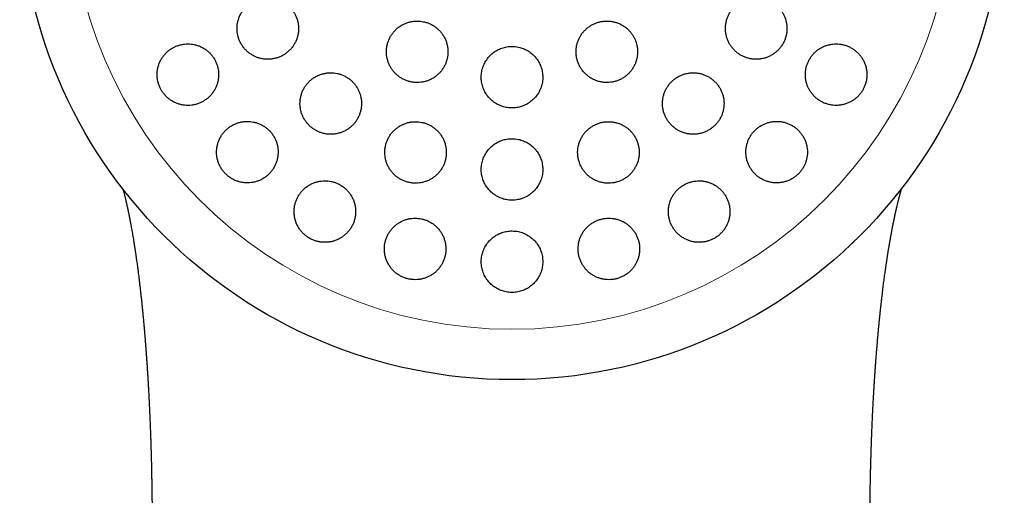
# Model space of a CAD drawing. Header units: millimetres. Extents: x 8 to 913, y 12 to 937.
# Tile 63 of 73: x 507 to 539, y 808 to 823. Entities that reach past the tile are written whole.
import ezdxf

# ---------------------------------------------------------------- set-up
doc = ezdxf.new("R2010")
doc.units = ezdxf.units.MM

msp = doc.modelspace()

# ---------------------------------------------------------------- linework, layer by layer
at = {"color": 7, "linetype": 'Continuous', "lineweight": 30}
msp.add_circle((522.604, 827.413), 16, dxfattribs=at)
at = {"color": 252, "linetype": 'Continuous', "lineweight": 0}
msp.add_arc((522.604, 827.413), 14.361, 90, 0, dxfattribs=at)
at = {"color": 7, "linetype": 'Continuous', "lineweight": 30}
for points, knots in [([(514.668, 823.831), (514.63, 823.83), (514.555, 823.827), (514.443, 823.808), (514.334, 823.776), (514.23, 823.733), (514.131, 823.677), (514.039, 823.612), (513.955, 823.535), (513.88, 823.45), (513.815, 823.357), (513.761, 823.258), (513.719, 823.152), (513.689, 823.043), (513.671, 822.931), (513.666, 822.818), (513.674, 822.706), (513.694, 822.595), (513.727, 822.487), (513.771, 822.384), (513.827, 822.287), (513.893, 822.196), (513.969, 822.113), (514.053, 822.04), (514.145, 821.977), (514.244, 821.923), (514.347, 821.882), (514.455, 821.852), (514.566, 821.834), (514.678, 821.829), (514.79, 821.837), (514.901, 821.857), (515.009, 821.889), (515.113, 821.933), (515.211, 821.989), (515.303, 822.056), (515.386, 822.132), (515.461, 822.218), (515.525, 822.311), (515.578, 822.412), (515.62, 822.517), (515.649, 822.627), (515.666, 822.738), (515.67, 822.851), (515.661, 822.964), (515.64, 823.075), (515.607, 823.182), (515.561, 823.285), (515.505, 823.382), (515.438, 823.472), (515.362, 823.554), (515.277, 823.627), (515.185, 823.69), (515.086, 823.742), (514.982, 823.783), (514.876, 823.811), (514.771, 823.828), (514.703, 823.83), (514.668, 823.831)], [0, 0, 0, 0, 0.018027, 0.036112, 0.054139, 0.072164, 0.090247, 0.108272, 0.126328, 0.144442, 0.162498, 0.180521, 0.198603, 0.216626, 0.234552, 0.252536, 0.270462, 0.28827, 0.306136, 0.323944, 0.341667, 0.359446, 0.377169, 0.394874, 0.412636, 0.430342, 0.448106, 0.465926, 0.483691, 0.501563, 0.519492, 0.537365, 0.555349, 0.57339, 0.591375, 0.609425, 0.627533, 0.645584, 0.663625, 0.681724, 0.699765, 0.717726, 0.735744, 0.753704, 0.771548, 0.78945, 0.807293, 0.825037, 0.842837, 0.860581, 0.878284, 0.896043, 0.913746, 0.931485, 0.949281, 0.96702, 0.98351, 1, 1, 1, 1]), ([(530.54, 823.831), (530.503, 823.83), (530.428, 823.828), (530.317, 823.808), (530.209, 823.777), (530.105, 823.734), (530.006, 823.679), (529.914, 823.614), (529.83, 823.538), (529.755, 823.454), (529.69, 823.363), (529.637, 823.264), (529.594, 823.161), (529.563, 823.053), (529.544, 822.943), (529.538, 822.831), (529.544, 822.72), (529.563, 822.609), (529.594, 822.502), (529.636, 822.398), (529.691, 822.3), (529.756, 822.208), (529.83, 822.124), (529.914, 822.049), (530.006, 821.983), (530.105, 821.928), (530.21, 821.885), (530.319, 821.854), (530.431, 821.835), (530.544, 821.829), (530.657, 821.836), (530.769, 821.856), (530.878, 821.888), (530.982, 821.932), (531.081, 821.987), (531.172, 822.053), (531.255, 822.129), (531.329, 822.214), (531.393, 822.306), (531.447, 822.405), (531.489, 822.509), (531.519, 822.616), (531.537, 822.727), (531.542, 822.838), (531.535, 822.95), (531.516, 823.06), (531.484, 823.168), (531.441, 823.271), (531.386, 823.369), (531.32, 823.46), (531.245, 823.544), (531.16, 823.618), (531.068, 823.683), (530.968, 823.737), (530.863, 823.78), (530.756, 823.81), (530.648, 823.828), (530.576, 823.83), (530.54, 823.831)], [0, 0, 0, 0, 0.01788, 0.035817, 0.053696, 0.071581, 0.089522, 0.107406, 0.125206, 0.143064, 0.160864, 0.178583, 0.196358, 0.214078, 0.231786, 0.24955, 0.267258, 0.28503, 0.302857, 0.320628, 0.338509, 0.356447, 0.374328, 0.392319, 0.410367, 0.428358, 0.44641, 0.46452, 0.482572, 0.50061, 0.518706, 0.536744, 0.554697, 0.572707, 0.59066, 0.608495, 0.626388, 0.644223, 0.661961, 0.679755, 0.697493, 0.715195, 0.732954, 0.750656, 0.768401, 0.786201, 0.803946, 0.82179, 0.839691, 0.857536, 0.875497, 0.893514, 0.911474, 0.929516, 0.947614, 0.965655, 0.982828, 1, 1, 1, 1]), ([(519.522, 823.075), (519.485, 823.074), (519.41, 823.071), (519.299, 823.052), (519.19, 823.021), (519.086, 822.977), (518.988, 822.923), (518.896, 822.858), (518.812, 822.782), (518.738, 822.698), (518.672, 822.606), (518.618, 822.507), (518.575, 822.403), (518.544, 822.294), (518.526, 822.183), (518.52, 822.07), (518.527, 821.957), (518.547, 821.846), (518.579, 821.738), (518.623, 821.634), (518.678, 821.535), (518.744, 821.444), (518.82, 821.36), (518.904, 821.286), (518.997, 821.222), (519.095, 821.168), (519.2, 821.126), (519.308, 821.096), (519.419, 821.078), (519.531, 821.073), (519.643, 821.08), (519.753, 821.1), (519.861, 821.132), (519.965, 821.176), (520.063, 821.231), (520.154, 821.297), (520.237, 821.373), (520.311, 821.458), (520.376, 821.55), (520.429, 821.65), (520.472, 821.754), (520.502, 821.863), (520.519, 821.975), (520.524, 822.088), (520.516, 822.2), (520.496, 822.311), (520.463, 822.42), (520.418, 822.523), (520.362, 822.621), (520.296, 822.712), (520.219, 822.795), (520.134, 822.868), (520.042, 822.932), (519.942, 822.985), (519.838, 823.026), (519.732, 823.055), (519.626, 823.072), (519.557, 823.074), (519.522, 823.075)], [0, 0, 0, 0, 0.017879, 0.035814, 0.053693, 0.07157, 0.089503, 0.10738, 0.125295, 0.143266, 0.161181, 0.179132, 0.197141, 0.215092, 0.233049, 0.251063, 0.269019, 0.286947, 0.304931, 0.322859, 0.340735, 0.35867, 0.376546, 0.394374, 0.412258, 0.430086, 0.447886, 0.465744, 0.483545, 0.501353, 0.519218, 0.537026, 0.554873, 0.572776, 0.590623, 0.608522, 0.626478, 0.644377, 0.66232, 0.68032, 0.698263, 0.716222, 0.734238, 0.752197, 0.770136, 0.788133, 0.806073, 0.823966, 0.841917, 0.85981, 0.877652, 0.89555, 0.913391, 0.931197, 0.94906, 0.966866, 0.983433, 1, 1, 1, 1]), ([(525.686, 823.075), (525.649, 823.074), (525.574, 823.071), (525.463, 823.052), (525.355, 823.021), (525.251, 822.978), (525.153, 822.924), (525.061, 822.859), (524.978, 822.784), (524.903, 822.7), (524.838, 822.609), (524.783, 822.51), (524.74, 822.407), (524.709, 822.299), (524.69, 822.188), (524.684, 822.076), (524.69, 821.963), (524.709, 821.852), (524.74, 821.744), (524.783, 821.64), (524.838, 821.541), (524.903, 821.449), (524.979, 821.365), (525.063, 821.29), (525.156, 821.225), (525.255, 821.171), (525.359, 821.128), (525.468, 821.097), (525.579, 821.079), (525.692, 821.073), (525.804, 821.08), (525.915, 821.1), (526.023, 821.132), (526.127, 821.175), (526.225, 821.23), (526.316, 821.296), (526.399, 821.372), (526.474, 821.456), (526.538, 821.548), (526.592, 821.646), (526.634, 821.75), (526.664, 821.859), (526.682, 821.969), (526.688, 822.082), (526.681, 822.194), (526.661, 822.305), (526.629, 822.413), (526.585, 822.517), (526.53, 822.615), (526.464, 822.707), (526.388, 822.79), (526.303, 822.865), (526.21, 822.929), (526.111, 822.983), (526.006, 823.025), (525.899, 823.054), (525.792, 823.072), (525.721, 823.074), (525.686, 823.075)], [0, 0, 0, 0, 0.017812, 0.035682, 0.053494, 0.071307, 0.089177, 0.106991, 0.12479, 0.142646, 0.160446, 0.17826, 0.19613, 0.213944, 0.231801, 0.249714, 0.26757, 0.285479, 0.303445, 0.321354, 0.339303, 0.357308, 0.375257, 0.393215, 0.41123, 0.429187, 0.44712, 0.465109, 0.483041, 0.500925, 0.518865, 0.536748, 0.554581, 0.57247, 0.590302, 0.608105, 0.625963, 0.643766, 0.661571, 0.679433, 0.697239, 0.71508, 0.732978, 0.750819, 0.768712, 0.786662, 0.804555, 0.822494, 0.84049, 0.858429, 0.876388, 0.894404, 0.912363, 0.930306, 0.948307, 0.96625, 0.983125, 1, 1, 1, 1]), ([(512.07, 822.331), (512.032, 822.33), (511.956, 822.327), (511.844, 822.307), (511.735, 822.276), (511.63, 822.232), (511.531, 822.176), (511.439, 822.11), (511.355, 822.033), (511.28, 821.947), (511.215, 821.853), (511.161, 821.753), (511.119, 821.647), (511.089, 821.537), (511.072, 821.424), (511.068, 821.311), (511.077, 821.198), (511.098, 821.088), (511.131, 820.98), (511.176, 820.877), (511.233, 820.781), (511.299, 820.691), (511.375, 820.609), (511.459, 820.537), (511.551, 820.474), (511.649, 820.422), (511.753, 820.381), (511.86, 820.352), (511.97, 820.334), (512.082, 820.329), (512.194, 820.337), (512.305, 820.357), (512.413, 820.39), (512.517, 820.434), (512.615, 820.49), (512.707, 820.558), (512.79, 820.635), (512.865, 820.721), (512.929, 820.815), (512.982, 820.917), (513.024, 821.023), (513.052, 821.133), (513.068, 821.245), (513.072, 821.359), (513.062, 821.471), (513.04, 821.582), (513.006, 821.689), (512.96, 821.791), (512.903, 821.888), (512.836, 821.977), (512.76, 822.058), (512.675, 822.13), (512.583, 822.192), (512.484, 822.244), (512.38, 822.284), (512.276, 822.312), (512.172, 822.328), (512.104, 822.33), (512.07, 822.331)], [0, 0, 0, 0, 0.018141, 0.036341, 0.054483, 0.072622, 0.090818, 0.108956, 0.12715, 0.145403, 0.163596, 0.181731, 0.199924, 0.218057, 0.236017, 0.254036, 0.271995, 0.289746, 0.307554, 0.325305, 0.342906, 0.360563, 0.378164, 0.395737, 0.413366, 0.43094, 0.448619, 0.466353, 0.484032, 0.501902, 0.519828, 0.537699, 0.555766, 0.573891, 0.591959, 0.610143, 0.628385, 0.646569, 0.664736, 0.682961, 0.701127, 0.719148, 0.737228, 0.755248, 0.773061, 0.790932, 0.808745, 0.826382, 0.844076, 0.861713, 0.879282, 0.896906, 0.914475, 0.932109, 0.949799, 0.967434, 0.983717, 1, 1, 1, 1]), ([(522.604, 822.249), (522.577, 822.249), (522.521, 822.247), (522.438, 822.237), (522.355, 822.219), (522.274, 822.195), (522.196, 822.164), (522.121, 822.126), (522.049, 822.083), (521.981, 822.033), (521.917, 821.978), (521.859, 821.918), (521.805, 821.852), (521.757, 821.783), (521.715, 821.71), (521.68, 821.634), (521.65, 821.554), (521.628, 821.473), (521.613, 821.39), (521.605, 821.306), (521.603, 821.221), (521.609, 821.137), (521.622, 821.053), (521.642, 820.972), (521.669, 820.891), (521.703, 820.813), (521.743, 820.738), (521.789, 820.668), (521.842, 820.601), (521.899, 820.539), (521.962, 820.482), (522.028, 820.43), (522.1, 820.384), (522.175, 820.345), (522.253, 820.312), (522.332, 820.286), (522.415, 820.266), (522.498, 820.254), (522.582, 820.248), (522.666, 820.25), (522.75, 820.259), (522.833, 820.275), (522.914, 820.297), (522.993, 820.327), (523.069, 820.363), (523.142, 820.405), (523.211, 820.453), (523.275, 820.507), (523.336, 820.566), (523.39, 820.63), (523.44, 820.698), (523.483, 820.77), (523.52, 820.846), (523.551, 820.925), (523.575, 821.005), (523.592, 821.088), (523.602, 821.172), (523.605, 821.257), (523.601, 821.341), (523.59, 821.424), (523.572, 821.507), (523.546, 821.588), (523.514, 821.667), (523.476, 821.742), (523.431, 821.814), (523.38, 821.882), (523.324, 821.945), (523.263, 822.003), (523.196, 822.057), (523.126, 822.104), (523.052, 822.145), (522.976, 822.179), (522.896, 822.207), (522.807, 822.23), (522.709, 822.246), (522.639, 822.248), (522.604, 822.249)], [0, 0, 0, 0, 0.013136, 0.026364, 0.039879, 0.053494, 0.06663, 0.080001, 0.093371, 0.106985, 0.120139, 0.133527, 0.146916, 0.160547, 0.173738, 0.187165, 0.200592, 0.214262, 0.227488, 0.240951, 0.254414, 0.268121, 0.281365, 0.2947, 0.308326, 0.322053, 0.335288, 0.348761, 0.362234, 0.375953, 0.389158, 0.4026, 0.416042, 0.429731, 0.442897, 0.456299, 0.469702, 0.483349, 0.496485, 0.509856, 0.523227, 0.536842, 0.54997, 0.563332, 0.576694, 0.590298, 0.603443, 0.616822, 0.630201, 0.643822, 0.657001, 0.670416, 0.68383, 0.697487, 0.710704, 0.724157, 0.73761, 0.751307, 0.764548, 0.777881, 0.791504, 0.805227, 0.818468, 0.831946, 0.845424, 0.859148, 0.872364, 0.885817, 0.899271, 0.912971, 0.926148, 0.939563, 0.952978, 0.966638, 0.983226, 1, 1, 1, 1]), ([(533.138, 822.331), (533.101, 822.33), (533.026, 822.328), (532.915, 822.308), (532.807, 822.277), (532.703, 822.234), (532.604, 822.179), (532.512, 822.114), (532.428, 822.038), (532.353, 821.954), (532.289, 821.863), (532.235, 821.765), (532.192, 821.662), (532.161, 821.555), (532.143, 821.445), (532.136, 821.334), (532.142, 821.223), (532.16, 821.113), (532.191, 821.006), (532.232, 820.902), (532.286, 820.804), (532.35, 820.712), (532.425, 820.628), (532.508, 820.552), (532.6, 820.486), (532.699, 820.43), (532.804, 820.387), (532.913, 820.355), (533.026, 820.335), (533.14, 820.329), (533.254, 820.336), (533.366, 820.355), (533.475, 820.388), (533.58, 820.432), (533.679, 820.487), (533.77, 820.554), (533.853, 820.63), (533.928, 820.714), (533.992, 820.806), (534.045, 820.904), (534.087, 821.008), (534.117, 821.115), (534.134, 821.225), (534.14, 821.336), (534.134, 821.447), (534.115, 821.556), (534.084, 821.663), (534.041, 821.767), (533.987, 821.864), (533.922, 821.956), (533.847, 822.04), (533.762, 822.115), (533.67, 822.181), (533.571, 822.235), (533.465, 822.278), (533.357, 822.309), (533.248, 822.328), (533.175, 822.33), (533.138, 822.331)], [0, 0, 0, 0, 0.0178819, 0.0358199, 0.0537008, 0.0715902, 0.0895371, 0.1074255, 0.1251655, 0.1429628, 0.1607024, 0.1782993, 0.1959526, 0.2135498, 0.2311271, 0.2487602, 0.2663384, 0.2840258, 0.301769, 0.3194574, 0.3373378, 0.3552743, 0.3731554, 0.3912303, 0.4093623, 0.4274374, 0.4456239, 0.4638684, 0.4820544, 0.5002173, 0.5184387, 0.5366006, 0.5546128, 0.5726834, 0.5906946, 0.6084973, 0.6263577, 0.6441598, 0.6617891, 0.679475, 0.6971043, 0.7146714, 0.7322944, 0.7498621, 0.7675025, 0.7851985, 0.8028399, 0.8206565, 0.838529, 0.8563465, 0.8743676, 0.8924455, 0.910467, 0.9286328, 0.9468563, 0.9650218, 0.982511, 1, 1, 1, 1]), ([(516.714, 821.393), (516.676, 821.392), (516.601, 821.39), (516.49, 821.37), (516.381, 821.339), (516.277, 821.295), (516.179, 821.24), (516.087, 821.175), (516.003, 821.099), (515.928, 821.015), (515.863, 820.922), (515.808, 820.823), (515.766, 820.718), (515.735, 820.609), (515.717, 820.497), (515.712, 820.383), (515.719, 820.27), (515.74, 820.159), (515.772, 820.05), (515.817, 819.947), (515.873, 819.849), (515.939, 819.758), (516.015, 819.675), (516.1, 819.602), (516.192, 819.538), (516.291, 819.485), (516.394, 819.444), (516.502, 819.414), (516.613, 819.396), (516.724, 819.391), (516.836, 819.399), (516.946, 819.419), (517.054, 819.451), (517.157, 819.495), (517.255, 819.55), (517.346, 819.616), (517.43, 819.692), (517.504, 819.777), (517.569, 819.87), (517.622, 819.97), (517.664, 820.076), (517.694, 820.185), (517.711, 820.297), (517.716, 820.411), (517.707, 820.524), (517.686, 820.635), (517.653, 820.743), (517.607, 820.846), (517.551, 820.944), (517.484, 821.034), (517.407, 821.116), (517.322, 821.189), (517.229, 821.253), (517.13, 821.305), (517.026, 821.345), (516.921, 821.373), (516.816, 821.39), (516.748, 821.392), (516.714, 821.393)], [0, 0, 0, 0, 0.0179365, 0.0359306, 0.0538677, 0.0718004, 0.0897899, 0.107723, 0.125731, 0.1437962, 0.1618042, 0.1798603, 0.1979739, 0.2160296, 0.2340556, 0.2521395, 0.2701649, 0.2880956, 0.306084, 0.3240141, 0.3418269, 0.3596969, 0.3775094, 0.3952341, 0.4130156, 0.4307404, 0.4484451, 0.4662061, 0.4839112, 0.5016718, 0.5194886, 0.5372497, 0.5551176, 0.573042, 0.5909104, 0.6088909, 0.6269285, 0.6449092, 0.6629585, 0.6810653, 0.6991144, 0.7171577, 0.7352589, 0.7533016, 0.7712662, 0.7892886, 0.8072526, 0.825101, 0.8430068, 0.8608548, 0.8786013, 0.8964047, 0.9141511, 0.9318543, 0.9496139, 0.9673174, 0.9836586, 1, 1, 1, 1]), ([(528.494, 821.393), (528.457, 821.392), (528.383, 821.39), (528.272, 821.37), (528.164, 821.339), (528.06, 821.296), (527.962, 821.242), (527.87, 821.177), (527.787, 821.103), (527.712, 821.019), (527.647, 820.928), (527.593, 820.83), (527.55, 820.727), (527.518, 820.62), (527.499, 820.51), (527.492, 820.398), (527.498, 820.286), (527.516, 820.175), (527.547, 820.067), (527.589, 819.963), (527.644, 819.864), (527.709, 819.772), (527.784, 819.687), (527.868, 819.611), (527.96, 819.546), (528.059, 819.49), (528.164, 819.447), (528.273, 819.416), (528.385, 819.397), (528.498, 819.391), (528.611, 819.398), (528.723, 819.417), (528.831, 819.449), (528.935, 819.493), (529.033, 819.548), (529.124, 819.614), (529.207, 819.689), (529.281, 819.773), (529.346, 819.864), (529.399, 819.963), (529.442, 820.066), (529.472, 820.174), (529.49, 820.284), (529.497, 820.396), (529.49, 820.508), (529.471, 820.618), (529.44, 820.726), (529.396, 820.83), (529.341, 820.929), (529.276, 821.021), (529.2, 821.105), (529.115, 821.18), (529.023, 821.245), (528.923, 821.299), (528.818, 821.342), (528.71, 821.372), (528.602, 821.39), (528.53, 821.392), (528.494, 821.393)], [0, 0, 0, 0, 0.01777, 0.035597, 0.053366, 0.071139, 0.088969, 0.106742, 0.12446, 0.142234, 0.159952, 0.177661, 0.195426, 0.213135, 0.230909, 0.248739, 0.266513, 0.284397, 0.302338, 0.320223, 0.338216, 0.356266, 0.37426, 0.392313, 0.410423, 0.428476, 0.446513, 0.464607, 0.482643, 0.500593, 0.518601, 0.53655, 0.554383, 0.572272, 0.590104, 0.607839, 0.625632, 0.643368, 0.66107, 0.678829, 0.696532, 0.714278, 0.732081, 0.749828, 0.767676, 0.78558, 0.803428, 0.821391, 0.839411, 0.857375, 0.875417, 0.893517, 0.911559, 0.929609, 0.947717, 0.965766, 0.982883, 1, 1, 1, 1]), ([(514.003, 819.812), (513.965, 819.811), (513.89, 819.808), (513.778, 819.788), (513.669, 819.757), (513.565, 819.713), (513.466, 819.658), (513.374, 819.592), (513.29, 819.516), (513.215, 819.431), (513.15, 819.338), (513.096, 819.238), (513.053, 819.132), (513.023, 819.022), (513.006, 818.909), (513.001, 818.795), (513.009, 818.682), (513.031, 818.57), (513.064, 818.462), (513.109, 818.359), (513.166, 818.261), (513.233, 818.171), (513.309, 818.089), (513.394, 818.016), (513.486, 817.954), (513.584, 817.902), (513.688, 817.861), (513.795, 817.832), (513.905, 817.815), (514.016, 817.81), (514.127, 817.818), (514.237, 817.838), (514.345, 817.87), (514.448, 817.914), (514.546, 817.97), (514.637, 818.036), (514.721, 818.113), (514.796, 818.199), (514.86, 818.293), (514.913, 818.393), (514.955, 818.499), (514.984, 818.61), (515.001, 818.723), (515.005, 818.836), (514.996, 818.95), (514.974, 819.061), (514.939, 819.169), (514.893, 819.272), (514.836, 819.369), (514.769, 819.459), (514.692, 819.54), (514.606, 819.612), (514.514, 819.674), (514.415, 819.725), (514.311, 819.765), (514.207, 819.793), (514.104, 819.809), (514.037, 819.811), (514.003, 819.812)], [0, 0, 0, 0, 0.018029, 0.036116, 0.054146, 0.072168, 0.090248, 0.108271, 0.126414, 0.144615, 0.162757, 0.180951, 0.199202, 0.217395, 0.235498, 0.25366, 0.271763, 0.289677, 0.307648, 0.325561, 0.343271, 0.361038, 0.378747, 0.39633, 0.413969, 0.431552, 0.449138, 0.46678, 0.484367, 0.502082, 0.519854, 0.53757, 0.555487, 0.57346, 0.591377, 0.609479, 0.627639, 0.645742, 0.663935, 0.682186, 0.700378, 0.718523, 0.736725, 0.754868, 0.772846, 0.790882, 0.808858, 0.826626, 0.844452, 0.86222, 0.879831, 0.897499, 0.91511, 0.932681, 0.950309, 0.967881, 0.983941, 1, 1, 1, 1]), ([(519.47, 819.802), (519.432, 819.801), (519.358, 819.798), (519.247, 819.779), (519.139, 819.748), (519.035, 819.705), (518.937, 819.65), (518.845, 819.586), (518.761, 819.511), (518.687, 819.427), (518.621, 819.335), (518.567, 819.236), (518.524, 819.132), (518.492, 819.023), (518.474, 818.911), (518.468, 818.798), (518.475, 818.685), (518.494, 818.573), (518.527, 818.464), (518.571, 818.36), (518.626, 818.261), (518.693, 818.17), (518.769, 818.086), (518.854, 818.012), (518.946, 817.948), (519.045, 817.894), (519.149, 817.853), (519.257, 817.823), (519.368, 817.805), (519.48, 817.8), (519.591, 817.807), (519.701, 817.827), (519.809, 817.859), (519.912, 817.903), (520.009, 817.957), (520.1, 818.023), (520.183, 818.099), (520.258, 818.183), (520.322, 818.275), (520.376, 818.374), (520.419, 818.479), (520.449, 818.588), (520.467, 818.7), (520.472, 818.813), (520.464, 818.927), (520.444, 819.038), (520.411, 819.147), (520.366, 819.251), (520.309, 819.349), (520.243, 819.44), (520.166, 819.523), (520.08, 819.597), (519.987, 819.66), (519.888, 819.713), (519.784, 819.754), (519.678, 819.782), (519.573, 819.799), (519.504, 819.801), (519.47, 819.802)], [0, 0, 0, 0, 0.01782, 0.035697, 0.053517, 0.071333, 0.089205, 0.107022, 0.124921, 0.142876, 0.160776, 0.17878, 0.196842, 0.214846, 0.232901, 0.251015, 0.26907, 0.287099, 0.305186, 0.323214, 0.34115, 0.359143, 0.377079, 0.394896, 0.412771, 0.430589, 0.448316, 0.4661, 0.483828, 0.501532, 0.519292, 0.536996, 0.554753, 0.572566, 0.590323, 0.608186, 0.626105, 0.643968, 0.661944, 0.679977, 0.697953, 0.716001, 0.734106, 0.752154, 0.770199, 0.788302, 0.806347, 0.824316, 0.842343, 0.860312, 0.878166, 0.896077, 0.91393, 0.93168, 0.949487, 0.967237, 0.983618, 1, 1, 1, 1]), ([(525.738, 819.802), (525.701, 819.801), (525.627, 819.798), (525.516, 819.779), (525.409, 819.748), (525.305, 819.706), (525.207, 819.652), (525.116, 819.587), (525.032, 819.513), (524.957, 819.43), (524.892, 819.339), (524.838, 819.241), (524.794, 819.138), (524.763, 819.03), (524.743, 818.92), (524.736, 818.808), (524.742, 818.695), (524.76, 818.584), (524.791, 818.475), (524.834, 818.37), (524.888, 818.271), (524.954, 818.179), (525.029, 818.094), (525.114, 818.018), (525.207, 817.953), (525.306, 817.898), (525.411, 817.855), (525.519, 817.824), (525.631, 817.806), (525.744, 817.8), (525.856, 817.807), (525.967, 817.826), (526.075, 817.858), (526.178, 817.902), (526.276, 817.956), (526.367, 818.021), (526.45, 818.096), (526.524, 818.18), (526.588, 818.271), (526.642, 818.369), (526.685, 818.473), (526.716, 818.581), (526.734, 818.691), (526.74, 818.804), (526.734, 818.916), (526.715, 819.027), (526.683, 819.136), (526.639, 819.24), (526.584, 819.339), (526.518, 819.431), (526.442, 819.515), (526.357, 819.59), (526.264, 819.655), (526.164, 819.709), (526.059, 819.751), (525.952, 819.781), (525.845, 819.799), (525.774, 819.801), (525.738, 819.802)], [0, 0, 0, 0, 0.017712, 0.035479, 0.053191, 0.070903, 0.088671, 0.106383, 0.124093, 0.141859, 0.15957, 0.177347, 0.19518, 0.212958, 0.230846, 0.248791, 0.26668, 0.284676, 0.30273, 0.320727, 0.33878, 0.356892, 0.374946, 0.39298, 0.411073, 0.429106, 0.447052, 0.465056, 0.483002, 0.50083, 0.518715, 0.536543, 0.554276, 0.572066, 0.589799, 0.607502, 0.625261, 0.642964, 0.660714, 0.678519, 0.696269, 0.714121, 0.732029, 0.749881, 0.767848, 0.785872, 0.803839, 0.821883, 0.839985, 0.858029, 0.876077, 0.894184, 0.912232, 0.930211, 0.948247, 0.966225, 0.983112, 1, 1, 1, 1]), ([(531.205, 819.812), (531.168, 819.811), (531.094, 819.808), (530.983, 819.789), (530.876, 819.758), (530.772, 819.716), (530.674, 819.661), (530.582, 819.597), (530.498, 819.522), (530.424, 819.439), (530.359, 819.349), (530.305, 819.251), (530.262, 819.149), (530.23, 819.042), (530.21, 818.933), (530.203, 818.822), (530.208, 818.71), (530.226, 818.6), (530.256, 818.492), (530.297, 818.388), (530.351, 818.289), (530.415, 818.196), (530.49, 818.11), (530.574, 818.034), (530.666, 817.967), (530.765, 817.912), (530.87, 817.868), (530.98, 817.836), (531.092, 817.816), (531.206, 817.81), (531.32, 817.817), (531.432, 817.836), (531.54, 817.868), (531.645, 817.912), (531.743, 817.966), (531.834, 818.032), (531.917, 818.107), (531.991, 818.191), (532.055, 818.282), (532.109, 818.379), (532.151, 818.482), (532.182, 818.589), (532.201, 818.699), (532.207, 818.81), (532.201, 818.921), (532.183, 819.031), (532.152, 819.139), (532.11, 819.243), (532.056, 819.342), (531.991, 819.434), (531.915, 819.519), (531.831, 819.595), (531.738, 819.661), (531.638, 819.716), (531.533, 819.759), (531.424, 819.79), (531.315, 819.809), (531.242, 819.811), (531.205, 819.812)], [0, 0, 0, 0, 0.01773, 0.035516, 0.053246, 0.070982, 0.088776, 0.106511, 0.124132, 0.141809, 0.15943, 0.177, 0.194625, 0.212195, 0.229847, 0.247554, 0.265207, 0.283039, 0.300926, 0.318759, 0.336792, 0.354883, 0.372917, 0.391089, 0.409318, 0.427489, 0.44567, 0.46391, 0.48209, 0.500146, 0.518261, 0.536316, 0.554168, 0.572078, 0.58993, 0.607592, 0.625311, 0.642973, 0.660542, 0.678168, 0.695738, 0.71335, 0.731017, 0.74863, 0.766399, 0.784225, 0.801995, 0.81997, 0.838002, 0.855978, 0.874119, 0.892318, 0.910459, 0.928653, 0.946905, 0.965097, 0.982549, 1, 1, 1, 1]), ([(522.604, 819.249), (522.577, 819.249), (522.521, 819.247), (522.439, 819.237), (522.356, 819.219), (522.275, 819.195), (522.197, 819.164), (522.123, 819.127), (522.05, 819.084), (521.982, 819.034), (521.919, 818.979), (521.861, 818.92), (521.807, 818.855), (521.759, 818.786), (521.717, 818.713), (521.681, 818.637), (521.652, 818.558), (521.629, 818.476), (521.613, 818.393), (521.605, 818.309), (521.603, 818.224), (521.609, 818.14), (521.622, 818.056), (521.642, 817.974), (521.669, 817.893), (521.702, 817.814), (521.743, 817.739), (521.789, 817.669), (521.841, 817.601), (521.899, 817.539), (521.962, 817.482), (522.028, 817.43), (522.1, 817.384), (522.175, 817.345), (522.253, 817.312), (522.333, 817.286), (522.415, 817.266), (522.499, 817.254), (522.583, 817.248), (522.666, 817.25), (522.75, 817.259), (522.833, 817.275), (522.914, 817.297), (522.992, 817.326), (523.068, 817.362), (523.14, 817.404), (523.209, 817.452), (523.274, 817.505), (523.334, 817.564), (523.389, 817.627), (523.438, 817.696), (523.481, 817.767), (523.519, 817.843), (523.55, 817.921), (523.574, 818.002), (523.592, 818.084), (523.602, 818.169), (523.605, 818.254), (523.601, 818.338), (523.59, 818.422), (523.572, 818.505), (523.547, 818.587), (523.515, 818.665), (523.476, 818.741), (523.431, 818.813), (523.381, 818.882), (523.324, 818.945), (523.263, 819.003), (523.196, 819.057), (523.126, 819.104), (523.052, 819.145), (522.975, 819.179), (522.895, 819.207), (522.806, 819.23), (522.709, 819.246), (522.639, 819.248), (522.604, 819.249)], [0, 0, 0, 0, 0.013076, 0.026243, 0.039698, 0.053251, 0.066327, 0.079636, 0.092945, 0.106495, 0.119611, 0.132959, 0.146308, 0.159895, 0.173094, 0.186527, 0.199959, 0.213633, 0.22691, 0.240422, 0.253935, 0.267692, 0.281007, 0.294414, 0.308113, 0.321914, 0.33521, 0.348746, 0.362282, 0.376068, 0.389296, 0.402764, 0.416232, 0.429949, 0.443091, 0.456471, 0.46985, 0.483476, 0.496551, 0.509861, 0.523171, 0.536724, 0.549782, 0.563071, 0.576361, 0.589891, 0.602986, 0.616313, 0.62964, 0.643206, 0.656379, 0.669784, 0.683189, 0.696835, 0.71009, 0.723581, 0.737072, 0.750806, 0.764115, 0.777516, 0.791209, 0.805002, 0.81831, 0.831857, 0.845405, 0.859201, 0.872454, 0.885947, 0.89944, 0.913181, 0.92635, 0.939757, 0.953163, 0.966817, 0.983316, 1, 1, 1, 1]), ([(509.96, 817.61), (509.96, 817.609), (509.961, 817.605), (509.963, 817.597), (509.967, 817.585), (509.97, 817.571), (509.974, 817.556), (509.978, 817.541), (509.982, 817.527), (509.987, 817.507), (509.995, 817.475), (510.005, 817.434), (510.016, 817.39), (510.027, 817.346), (510.038, 817.3), (510.05, 817.251), (510.059, 817.21), (510.067, 817.176), (510.074, 817.147), (510.081, 817.116), (510.087, 817.085), (510.093, 817.058), (510.1, 817.028), (510.106, 816.999), (510.112, 816.973), (510.116, 816.955), (510.119, 816.938), (510.123, 816.921), (510.128, 816.898), (510.133, 816.872), (510.139, 816.843), (510.144, 816.819), (510.148, 816.799), (510.152, 816.779), (510.157, 816.758), (510.161, 816.734), (510.166, 816.711), (510.17, 816.689), (510.174, 816.671), (510.177, 816.654), (510.181, 816.635), (510.185, 816.614), (510.189, 816.595), (510.192, 816.576), (510.196, 816.555), (510.2, 816.535), (510.204, 816.516), (510.212, 816.474), (510.224, 816.407), (510.241, 816.314), (510.258, 816.219), (510.274, 816.123), (510.29, 816.028), (510.302, 815.954), (510.311, 815.902), (510.315, 815.877), (510.319, 815.853), (510.323, 815.828), (510.327, 815.801), (510.332, 815.772), (510.336, 815.74), (510.342, 815.705), (510.348, 815.669), (510.353, 815.636), (510.357, 815.605), (510.362, 815.574), (510.368, 815.536), (510.373, 815.499), (510.378, 815.467), (510.381, 815.444), (510.384, 815.424), (510.387, 815.403), (510.392, 815.367), (510.4, 815.309), (510.411, 815.233), (510.423, 815.149), (510.434, 815.068), (510.444, 814.989), (510.455, 814.908), (510.465, 814.827), (510.475, 814.749), (510.483, 814.68), (510.491, 814.615), (510.499, 814.547), (510.506, 814.488), (510.512, 814.44), (510.517, 814.4), (510.521, 814.359), (510.526, 814.314), (510.532, 814.262), (510.539, 814.204), (510.546, 814.141), (510.552, 814.082), (510.558, 814.03), (510.565, 813.965), (510.572, 813.9), (510.578, 813.838), (510.584, 813.78), (510.59, 813.723), (510.595, 813.664), (510.602, 813.601), (510.608, 813.535), (510.614, 813.469), (510.62, 813.406), (510.625, 813.354), (510.629, 813.314), (510.632, 813.283), (510.634, 813.253), (510.637, 813.22), (510.64, 813.187), (510.643, 813.153), (510.646, 813.118), (510.65, 813.078), (510.654, 813.035), (510.657, 812.993), (510.661, 812.951), (510.664, 812.912), (510.667, 812.873), (510.671, 812.833), (510.675, 812.787), (510.679, 812.738), (510.683, 812.687), (510.689, 812.608), (510.697, 812.505), (510.706, 812.38), (510.715, 812.261), (510.724, 812.141), (510.733, 812.014), (510.742, 811.882), (510.75, 811.751), (510.758, 811.627), (510.765, 811.507), (510.773, 811.387), (510.779, 811.282), (510.784, 811.19), (510.788, 811.115), (510.792, 811.039), (510.796, 810.967), (510.8, 810.898), (510.803, 810.835), (510.806, 810.783), (510.808, 810.743), (510.809, 810.713), (510.811, 810.686), (510.812, 810.657), (510.814, 810.624), (510.816, 810.576), (510.819, 810.507), (510.823, 810.416), (510.828, 810.312), (510.833, 810.195), (510.839, 810.064), (510.844, 809.919), (510.85, 809.776), (510.855, 809.636), (510.86, 809.501), (510.864, 809.385), (510.867, 809.29), (510.869, 809.218), (510.871, 809.151), (510.872, 809.093), (510.874, 809.053), (510.874, 809.03), (510.875, 809.017), (510.875, 809.007), (510.875, 808.994), (510.876, 808.978), (510.876, 808.952), (510.877, 808.915), (510.879, 808.865), (510.881, 808.797), (510.883, 808.709), (510.885, 808.599), (510.888, 808.472), (510.891, 808.328), (510.894, 808.166), (510.897, 807.997), (510.9, 807.822), (510.902, 807.641), (510.905, 807.448), (510.906, 807.241), (510.908, 807.021), (510.909, 806.787), (510.909, 806.627), (510.909, 806.545)], [0, 0, 0, 0, 0.000544, 0.002987, 0.005566, 0.008761, 0.012562, 0.01597, 0.018897, 0.02149, 0.029354, 0.039289, 0.046179, 0.056258, 0.064082, 0.072696, 0.081913, 0.085832, 0.090371, 0.096412, 0.10146, 0.105229, 0.109555, 0.115738, 0.119032, 0.121691, 0.124137, 0.126525, 0.129499, 0.134181, 0.138469, 0.142168, 0.144591, 0.147201, 0.150362, 0.153779, 0.157164, 0.160224, 0.162586, 0.164674, 0.167444, 0.170406, 0.172674, 0.175052, 0.178101, 0.180851, 0.183002, 0.185607, 0.197179, 0.208594, 0.220628, 0.231685, 0.242646, 0.253796, 0.256937, 0.259946, 0.262249, 0.264938, 0.268218, 0.271172, 0.274491, 0.278591, 0.282675, 0.286172, 0.289172, 0.292364, 0.296128, 0.300995, 0.304008, 0.306169, 0.308004, 0.310184, 0.312628, 0.319135, 0.327814, 0.335534, 0.344188, 0.351819, 0.358497, 0.367746, 0.374849, 0.380672, 0.38696, 0.393085, 0.399576, 0.403074, 0.406275, 0.410391, 0.414336, 0.418305, 0.424329, 0.42993, 0.434491, 0.439144, 0.44526, 0.451091, 0.456264, 0.461322, 0.465994, 0.471006, 0.476474, 0.482038, 0.487614, 0.49311, 0.497779, 0.500746, 0.503113, 0.505469, 0.508125, 0.511198, 0.513676, 0.516547, 0.519812, 0.523473, 0.527118, 0.530169, 0.533676, 0.536441, 0.539691, 0.543456, 0.547495, 0.551554, 0.555634, 0.566317, 0.576144, 0.585199, 0.594421, 0.604318, 0.614751, 0.624831, 0.634573, 0.64329, 0.652131, 0.661737, 0.667148, 0.672867, 0.678594, 0.684022, 0.689148, 0.693961, 0.698008, 0.700817, 0.702797, 0.704703, 0.706842, 0.709214, 0.711819, 0.717566, 0.724206, 0.731743, 0.740185, 0.749631, 0.760138, 0.771718, 0.780877, 0.790622, 0.800958, 0.806037, 0.81125, 0.816482, 0.820704, 0.823668, 0.825174, 0.825831, 0.826421, 0.827298, 0.828461, 0.82991, 0.832766, 0.836332, 0.840608, 0.847184, 0.854953, 0.863922, 0.874095, 0.885482, 0.89809, 0.909876, 0.922574, 0.936189, 0.950731, 0.966208, 0.982627, 1, 1, 1, 1]), ([(516.522, 817.879), (516.485, 817.878), (516.409, 817.875), (516.298, 817.856), (516.19, 817.825), (516.086, 817.781), (515.988, 817.727), (515.896, 817.662), (515.813, 817.587), (515.738, 817.502), (515.672, 817.41), (515.618, 817.31), (515.575, 817.205), (515.544, 817.095), (515.526, 816.983), (515.52, 816.869), (515.528, 816.755), (515.548, 816.643), (515.581, 816.534), (515.626, 816.43), (515.683, 816.331), (515.75, 816.24), (515.826, 816.158), (515.912, 816.084), (516.004, 816.021), (516.103, 815.969), (516.207, 815.928), (516.314, 815.899), (516.424, 815.882), (516.535, 815.877), (516.646, 815.885), (516.756, 815.904), (516.862, 815.937), (516.965, 815.98), (517.063, 816.035), (517.154, 816.101), (517.237, 816.177), (517.311, 816.261), (517.376, 816.354), (517.43, 816.454), (517.472, 816.56), (517.502, 816.67), (517.52, 816.783), (517.524, 816.897), (517.516, 817.01), (517.494, 817.122), (517.461, 817.231), (517.415, 817.335), (517.357, 817.433), (517.29, 817.523), (517.213, 817.605), (517.127, 817.678), (517.034, 817.741), (516.935, 817.792), (516.831, 817.832), (516.726, 817.86), (516.623, 817.876), (516.556, 817.878), (516.522, 817.879)], [0, 0, 0, 0, 0.017877, 0.035812, 0.053691, 0.071561, 0.089487, 0.107358, 0.125378, 0.143454, 0.161475, 0.17964, 0.197863, 0.216028, 0.234213, 0.252457, 0.270641, 0.28871, 0.306838, 0.324906, 0.342774, 0.3607, 0.378567, 0.39624, 0.413971, 0.431644, 0.449216, 0.466844, 0.484416, 0.50202, 0.51968, 0.537286, 0.555041, 0.572852, 0.590608, 0.608569, 0.626586, 0.644547, 0.662679, 0.680869, 0.699001, 0.717196, 0.735448, 0.753642, 0.771759, 0.789934, 0.808049, 0.825982, 0.843973, 0.861906, 0.879633, 0.897418, 0.915145, 0.932736, 0.950384, 0.967976, 0.983988, 1, 1, 1, 1]), ([(528.686, 817.879), (528.649, 817.878), (528.575, 817.875), (528.465, 817.856), (528.358, 817.826), (528.254, 817.783), (528.156, 817.73), (528.065, 817.666), (527.982, 817.592), (527.907, 817.509), (527.842, 817.419), (527.787, 817.322), (527.744, 817.22), (527.712, 817.113), (527.692, 817.003), (527.684, 816.892), (527.689, 816.78), (527.706, 816.669), (527.736, 816.56), (527.778, 816.455), (527.832, 816.355), (527.896, 816.262), (527.971, 816.176), (528.056, 816.1), (528.149, 816.033), (528.248, 815.977), (528.353, 815.934), (528.463, 815.902), (528.575, 815.883), (528.688, 815.877), (528.801, 815.884), (528.912, 815.903), (529.02, 815.935), (529.124, 815.978), (529.222, 816.032), (529.313, 816.097), (529.395, 816.171), (529.47, 816.254), (529.534, 816.345), (529.588, 816.442), (529.631, 816.545), (529.662, 816.652), (529.681, 816.762), (529.688, 816.873), (529.682, 816.985), (529.664, 817.096), (529.634, 817.205), (529.591, 817.31), (529.536, 817.409), (529.471, 817.502), (529.395, 817.587), (529.31, 817.663), (529.217, 817.729), (529.117, 817.784), (529.011, 817.827), (528.903, 817.857), (528.794, 817.876), (528.722, 817.878), (528.686, 817.879)], [0, 0, 0, 0, 0.01762, 0.035295, 0.052914, 0.070537, 0.088216, 0.105839, 0.123408, 0.141033, 0.158603, 0.176225, 0.193903, 0.211527, 0.229312, 0.247154, 0.26494, 0.282931, 0.300978, 0.318969, 0.337119, 0.355326, 0.373476, 0.391668, 0.409918, 0.428108, 0.446203, 0.464356, 0.482449, 0.50035, 0.518309, 0.536209, 0.553908, 0.571664, 0.589363, 0.606942, 0.624577, 0.642157, 0.659747, 0.677394, 0.694985, 0.712712, 0.730494, 0.748221, 0.76615, 0.784135, 0.802065, 0.820176, 0.838345, 0.856457, 0.874651, 0.892903, 0.911096, 0.929233, 0.947428, 0.965564, 0.982782, 1, 1, 1, 1]), ([(534.238, 806.545), (534.238, 806.636), (534.238, 806.812), (534.239, 807.068), (534.241, 807.307), (534.244, 807.529), (534.246, 807.733), (534.249, 807.921), (534.252, 808.092), (534.255, 808.247), (534.259, 808.386), (534.261, 808.508), (534.264, 808.614), (534.266, 808.704), (534.268, 808.778), (534.27, 808.836), (534.271, 808.879), (534.272, 808.911), (534.273, 808.938), (534.274, 808.976), (534.276, 809.032), (534.278, 809.11), (534.281, 809.203), (534.285, 809.31), (534.289, 809.43), (534.294, 809.566), (534.3, 809.716), (534.307, 809.88), (534.314, 810.058), (534.322, 810.215), (534.328, 810.348), (534.333, 810.451), (534.338, 810.549), (534.343, 810.637), (534.347, 810.715), (534.351, 810.797), (534.356, 810.887), (534.362, 810.988), (534.368, 811.079), (534.372, 811.161), (534.377, 811.232), (534.381, 811.304), (534.386, 811.374), (534.39, 811.436), (534.393, 811.491), (534.397, 811.543), (534.401, 811.599), (534.405, 811.659), (534.409, 811.722), (534.413, 811.783), (534.418, 811.846), (534.422, 811.908), (534.427, 811.967), (534.43, 812.018), (534.434, 812.064), (534.438, 812.116), (534.443, 812.18), (534.449, 812.256), (534.455, 812.334), (534.461, 812.41), (534.467, 812.484), (534.474, 812.568), (534.482, 812.659), (534.491, 812.761), (534.499, 812.847), (534.505, 812.921), (534.511, 812.982), (534.517, 813.045), (534.523, 813.108), (534.529, 813.171), (534.534, 813.23), (534.54, 813.281), (534.544, 813.328), (534.549, 813.378), (534.555, 813.437), (534.562, 813.5), (534.568, 813.56), (534.573, 813.612), (534.578, 813.657), (534.583, 813.698), (534.587, 813.74), (534.592, 813.786), (534.598, 813.837), (534.604, 813.897), (534.612, 813.964), (534.62, 814.032), (534.627, 814.093), (534.64, 814.205), (534.659, 814.357), (534.684, 814.558), (534.709, 814.746), (534.728, 814.888), (534.742, 814.984), (534.749, 815.038), (534.757, 815.091), (534.764, 815.141), (534.771, 815.186), (534.778, 815.236), (534.785, 815.283), (534.792, 815.328), (534.798, 815.363), (534.803, 815.396), (534.808, 815.428), (534.813, 815.462), (534.818, 815.497), (534.824, 815.534), (534.831, 815.576), (534.838, 815.62), (534.846, 815.667), (534.854, 815.713), (534.862, 815.761), (534.869, 815.805), (534.876, 815.848), (534.883, 815.889), (534.892, 815.936), (534.9, 815.982), (534.909, 816.036), (534.919, 816.087), (534.929, 816.142), (534.939, 816.198), (534.95, 816.255), (534.96, 816.308), (534.97, 816.359), (534.978, 816.403), (534.985, 816.438), (534.989, 816.459), (534.993, 816.478), (534.997, 816.499), (535.003, 816.525), (535.008, 816.552), (535.013, 816.576), (535.017, 816.594), (535.02, 816.61), (535.023, 816.626), (535.028, 816.647), (535.033, 816.67), (535.037, 816.693), (535.042, 816.713), (535.045, 816.729), (535.048, 816.743), (535.052, 816.76), (535.056, 816.78), (535.061, 816.802), (535.066, 816.824), (535.069, 816.841), (535.073, 816.856), (535.076, 816.869), (535.079, 816.884), (535.083, 816.901), (535.087, 816.92), (535.092, 816.94), (535.097, 816.964), (535.105, 817), (535.116, 817.044), (535.127, 817.09), (535.137, 817.134), (535.147, 817.175), (535.158, 817.219), (535.168, 817.258), (535.176, 817.291), (535.182, 817.315), (535.188, 817.336), (535.193, 817.357), (535.198, 817.375), (535.202, 817.392), (535.207, 817.408), (535.211, 817.427), (535.217, 817.446), (535.221, 817.463), (535.225, 817.478), (535.229, 817.493), (535.234, 817.51), (535.239, 817.526), (535.243, 817.541), (535.246, 817.552), (535.249, 817.562), (535.254, 817.579), (535.26, 817.601), (535.267, 817.624), (535.27, 817.637), (535.271, 817.641)], [0, 0, 0, 0, 0.018706, 0.036221, 0.052558, 0.067731, 0.08175, 0.094627, 0.106372, 0.116993, 0.126498, 0.134895, 0.142189, 0.148386, 0.15349, 0.157506, 0.160436, 0.162355, 0.164124, 0.165997, 0.170299, 0.175718, 0.182261, 0.189594, 0.197951, 0.207344, 0.217832, 0.229416, 0.242089, 0.255841, 0.263315, 0.271041, 0.278262, 0.284636, 0.290172, 0.295173, 0.302421, 0.309602, 0.317364, 0.322362, 0.32755, 0.332927, 0.338291, 0.342932, 0.346731, 0.350353, 0.354549, 0.359318, 0.363837, 0.368459, 0.373183, 0.378005, 0.382498, 0.386379, 0.389654, 0.392975, 0.398232, 0.404297, 0.410338, 0.416213, 0.421915, 0.427422, 0.43566, 0.443364, 0.451379, 0.456022, 0.460884, 0.465957, 0.471056, 0.476115, 0.48109, 0.485404, 0.488633, 0.492422, 0.497649, 0.503138, 0.508083, 0.512477, 0.516221, 0.519343, 0.522772, 0.526854, 0.531384, 0.536196, 0.54222, 0.548021, 0.55327, 0.557895, 0.577283, 0.593536, 0.611943, 0.629139, 0.633761, 0.63933, 0.644633, 0.64923, 0.653987, 0.657929, 0.66392, 0.66807, 0.671508, 0.674703, 0.677904, 0.681427, 0.685299, 0.688622, 0.693036, 0.698249, 0.702648, 0.708068, 0.713055, 0.718254, 0.722324, 0.727425, 0.73193, 0.737899, 0.743186, 0.750415, 0.755835, 0.762449, 0.770436, 0.776481, 0.781811, 0.789835, 0.792829, 0.795327, 0.79767, 0.800263, 0.803863, 0.80789, 0.810968, 0.813257, 0.815257, 0.817313, 0.820028, 0.82356, 0.827032, 0.829667, 0.831717, 0.833798, 0.836013, 0.838863, 0.842418, 0.845709, 0.848202, 0.850243, 0.852166, 0.854217, 0.856813, 0.860015, 0.863171, 0.865652, 0.871436, 0.880329, 0.887028, 0.894017, 0.902584, 0.908536, 0.917344, 0.924043, 0.927217, 0.931438, 0.935708, 0.939457, 0.942576, 0.945794, 0.949759, 0.953941, 0.957839, 0.960871, 0.964027, 0.967748, 0.972234, 0.975472, 0.977929, 0.980154, 0.982462, 0.990384, 0.996698, 1, 1, 1, 1]), ([(519.456, 816.664), (519.419, 816.663), (519.344, 816.66), (519.233, 816.641), (519.126, 816.61), (519.022, 816.567), (518.925, 816.513), (518.833, 816.449), (518.75, 816.375), (518.675, 816.291), (518.609, 816.2), (518.554, 816.101), (518.511, 815.997), (518.479, 815.888), (518.46, 815.776), (518.454, 815.662), (518.46, 815.548), (518.48, 815.436), (518.512, 815.327), (518.557, 815.222), (518.613, 815.122), (518.679, 815.03), (518.756, 814.947), (518.841, 814.872), (518.934, 814.808), (519.033, 814.755), (519.138, 814.714), (519.245, 814.684), (519.356, 814.667), (519.467, 814.662), (519.578, 814.669), (519.687, 814.689), (519.794, 814.721), (519.896, 814.764), (519.994, 814.818), (520.084, 814.883), (520.167, 814.958), (520.242, 815.042), (520.306, 815.134), (520.361, 815.233), (520.404, 815.338), (520.434, 815.447), (520.452, 815.559), (520.458, 815.673), (520.45, 815.787), (520.43, 815.899), (520.397, 816.008), (520.352, 816.113), (520.295, 816.211), (520.228, 816.303), (520.15, 816.386), (520.065, 816.46), (519.971, 816.523), (519.872, 816.575), (519.767, 816.616), (519.662, 816.644), (519.558, 816.661), (519.49, 816.663), (519.456, 816.664)], [0, 0, 0, 0, 0.017727, 0.035512, 0.05324, 0.070961, 0.088737, 0.106459, 0.124318, 0.142234, 0.160094, 0.178152, 0.196267, 0.214325, 0.232506, 0.250745, 0.268926, 0.287097, 0.305327, 0.323498, 0.341529, 0.359619, 0.377649, 0.395473, 0.413354, 0.431177, 0.448819, 0.466519, 0.484161, 0.501728, 0.519351, 0.536919, 0.554547, 0.57223, 0.589858, 0.607655, 0.625507, 0.643304, 0.661306, 0.679365, 0.697368, 0.715524, 0.733738, 0.751894, 0.770083, 0.788331, 0.80652, 0.824605, 0.842748, 0.860832, 0.87872, 0.896667, 0.914555, 0.932246, 0.949994, 0.967684, 0.983842, 1, 1, 1, 1]), ([(525.752, 816.664), (525.715, 816.663), (525.641, 816.66), (525.531, 816.641), (525.424, 816.611), (525.321, 816.568), (525.224, 816.515), (525.132, 816.451), (525.049, 816.377), (524.974, 816.295), (524.909, 816.205), (524.854, 816.108), (524.81, 816.005), (524.778, 815.898), (524.758, 815.788), (524.75, 815.676), (524.755, 815.563), (524.773, 815.451), (524.803, 815.342), (524.846, 815.236), (524.9, 815.136), (524.966, 815.043), (525.041, 814.957), (525.126, 814.881), (525.219, 814.815), (525.319, 814.76), (525.424, 814.717), (525.533, 814.686), (525.645, 814.667), (525.757, 814.662), (525.869, 814.669), (525.98, 814.688), (526.087, 814.719), (526.19, 814.763), (526.287, 814.817), (526.378, 814.881), (526.461, 814.955), (526.535, 815.038), (526.599, 815.129), (526.654, 815.226), (526.697, 815.329), (526.728, 815.437), (526.747, 815.547), (526.754, 815.659), (526.748, 815.772), (526.73, 815.884), (526.699, 815.993), (526.655, 816.098), (526.6, 816.198), (526.534, 816.291), (526.458, 816.375), (526.372, 816.451), (526.279, 816.516), (526.179, 816.571), (526.074, 816.613), (525.966, 816.643), (525.859, 816.661), (525.788, 816.663), (525.752, 816.664)], [0, 0, 0, 0, 0.0175789, 0.0352138, 0.0527925, 0.0703707, 0.088005, 0.1055836, 0.1231834, 0.1408387, 0.1584394, 0.176183, 0.1939823, 0.2117268, 0.2296735, 0.2476765, 0.2656238, 0.2837469, 0.3019274, 0.3200505, 0.3382451, 0.3564979, 0.3746919, 0.3928182, 0.411003, 0.4291283, 0.4470755, 0.4650809, 0.4830272, 0.5007662, 0.5185625, 0.536301, 0.553896, 0.5715473, 0.5891425, 0.6067188, 0.6243508, 0.6419279, 0.6596164, 0.6773605, 0.69505, 0.7129331, 0.7308724, 0.7487563, 0.7668342, 0.784969, 0.803047, 0.8212344, 0.8394798, 0.8576667, 0.8758278, 0.8940474, 0.9122075, 0.9302166, 0.948284, 0.9662921, 0.9831461, 1, 1, 1, 1]), ([(522.604, 816.249), (522.577, 816.249), (522.521, 816.247), (522.439, 816.237), (522.357, 816.22), (522.277, 816.195), (522.199, 816.165), (522.124, 816.128), (522.053, 816.085), (521.985, 816.036), (521.921, 815.982), (521.863, 815.923), (521.809, 815.858), (521.761, 815.79), (521.719, 815.717), (521.683, 815.641), (521.653, 815.562), (521.63, 815.481), (521.614, 815.398), (521.605, 815.314), (521.603, 815.228), (521.608, 815.144), (521.621, 815.06), (521.641, 814.977), (521.668, 814.895), (521.701, 814.816), (521.742, 814.741), (521.788, 814.67), (521.841, 814.602), (521.899, 814.539), (521.962, 814.482), (522.029, 814.43), (522.101, 814.384), (522.176, 814.344), (522.254, 814.311), (522.334, 814.285), (522.416, 814.266), (522.5, 814.254), (522.583, 814.248), (522.667, 814.25), (522.75, 814.259), (522.832, 814.275), (522.913, 814.297), (522.99, 814.326), (523.066, 814.361), (523.139, 814.403), (523.207, 814.45), (523.271, 814.503), (523.331, 814.561), (523.386, 814.624), (523.436, 814.692), (523.479, 814.763), (523.517, 814.839), (523.548, 814.917), (523.573, 814.998), (523.591, 815.08), (523.602, 815.164), (523.605, 815.249), (523.602, 815.334), (523.591, 815.418), (523.573, 815.502), (523.548, 815.584), (523.516, 815.663), (523.478, 815.739), (523.432, 815.812), (523.381, 815.881), (523.324, 815.945), (523.263, 816.003), (523.196, 816.057), (523.125, 816.104), (523.051, 816.145), (522.974, 816.18), (522.894, 816.208), (522.805, 816.23), (522.708, 816.246), (522.639, 816.248), (522.604, 816.249)], [0, 0, 0, 0, 0.012993, 0.026219, 0.039445, 0.052912, 0.065905, 0.079128, 0.092351, 0.105812, 0.118874, 0.132166, 0.145457, 0.158985, 0.172193, 0.185632, 0.199072, 0.212751, 0.226096, 0.239678, 0.253259, 0.267085, 0.2805, 0.294008, 0.307811, 0.321716, 0.335099, 0.348725, 0.362351, 0.37623, 0.389493, 0.402998, 0.416503, 0.430261, 0.44337, 0.456717, 0.470065, 0.48366, 0.496651, 0.509875, 0.5231, 0.536566, 0.549525, 0.562714, 0.575903, 0.589329, 0.602354, 0.615608, 0.628863, 0.642352, 0.655513, 0.668905, 0.682297, 0.695926, 0.709235, 0.722778, 0.736321, 0.750107, 0.763511, 0.777007, 0.790797, 0.804689, 0.818092, 0.83159, 0.845384, 0.859283, 0.872589, 0.886138, 0.899686, 0.913488, 0.926644, 0.940039, 0.953435, 0.96708, 0.983448, 1, 1, 1, 1]), ([(511.71, 815.695), (511.706, 815.698), (511.7, 815.704), (511.694, 815.71), (511.689, 815.715), (511.687, 815.717), (511.686, 815.718), (511.686, 815.718)], [0, 0, 0, 0, 0.28442, 0.544882, 0.781423, 0.994066, 1, 1, 1, 1]), ([(533.717, 815.902), (533.713, 815.899), (533.704, 815.89), (533.691, 815.878), (533.677, 815.863), (533.661, 815.848), (533.65, 815.838), (533.644, 815.832)], [0, 0, 0, 0, 0.10597, 0.29474, 0.506629, 0.741705, 1, 1, 1, 1])]:
    msp.add_open_spline(points, degree=3, knots=knots, dxfattribs=at)

doc.saveas('drawing.dxf')
